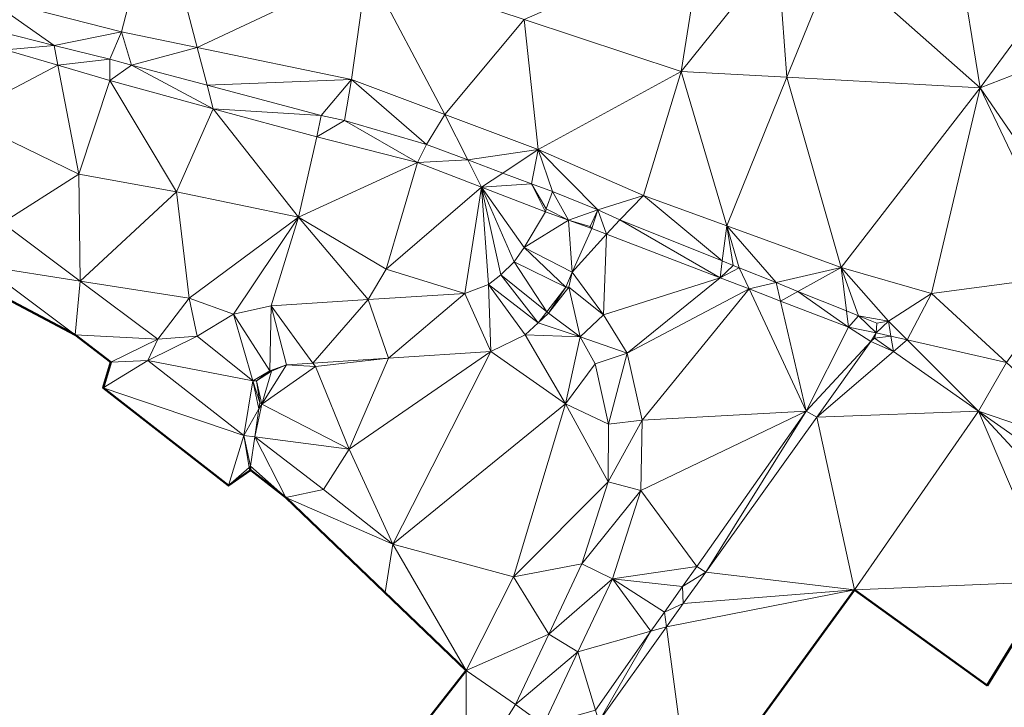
# Model space of a CAD drawing. Header units: metres. Extents: x 3490451 to 6981510, y 5754235 to 11509207.
# Tile 17 of 77: x 3490545 to 3490566, y 5754443 to 5754457. Entities that reach past the tile are written whole.
import ezdxf

# ---------------------------------------------------------------- set-up
doc = ezdxf.new("R2010")
doc.units = ezdxf.units.M
doc.layers.add('Kartierung-05$0$$VERB', color=7, linetype='Continuous', lineweight=18, true_color=0x82563a)

msp = doc.modelspace()

# ---------------------------------------------------------------- linework, layer by layer
at = {"layer": 'Kartierung-05$0$$VERB', "color": 1, "lineweight": 50, "ltscale": 0.02}
for points in [[(3490526.658, 5754438.963), (3490530.577, 5754443.968), (3490533.901, 5754447.08), (3490537.439, 5754444.201), (3490538.191, 5754445.468), (3490538.03, 5754445.667), (3490537.972, 5754446.015), (3490539.028, 5754447.401), (3490539.87, 5754448.471), (3490540.723, 5754449.639), (3490541.613, 5754450.724), (3490542.494, 5754451.735), (3490543.276, 5754452.039), (3490545.979, 5754450.61), (3490546.745, 5754450.021), (3490546.583, 5754449.466), (3490549.294, 5754447.356), (3490549.748, 5754447.67), (3490549.784, 5754447.677), (3490550.531, 5754447.1), (3490554.428, 5754443.361), (3490551.892, 5754440.126)], [(3490559.297, 5754440.26), (3490562.82, 5754445.099), (3490565.685, 5754443.036), (3490567.071, 5754445.282), (3490567.373, 5754445.061), (3490567.827, 5754441.282)]]:
    msp.add_lwpolyline(points, dxfattribs=at)
at = {"layer": 'Kartierung-05$0$$VERB'}
for points in [[(3490544.032, 5754457.916, 168.632), (3490546.981, 5754457.158, 168.422), (3490547.749, 5754460.123, 168.361)], [(3490548.615, 5754456.819, 168.308), (3490546.981, 5754457.158, 168.422), (3490547.749, 5754460.123, 168.361)], [(3490548.615, 5754456.819, 168.308), (3490547.749, 5754460.123, 168.361), (3490552.284, 5754458.548, 168.056)], [(3490565.532, 5754455.947, 167.206), (3490567.974, 5754459.271, 166.939), (3490565.081, 5754458.749, 167.194)], [(3490565.532, 5754455.947, 167.206), (3490569.328, 5754457.415, 166.882), (3490567.974, 5754459.271, 166.939)], [(3490555.678, 5754457.425, 167.843), (3490559.071, 5754456.303, 167.63), (3490559.52, 5754459.107, 167.67)], [(3490561.152, 5754458.892, 167.534), (3490559.071, 5754456.303, 167.63), (3490559.52, 5754459.107, 167.67)], [(3490561.152, 5754458.892, 167.534), (3490561.358, 5754456.177, 167.48), (3490559.071, 5754456.303, 167.63)], [(3490561.152, 5754458.892, 167.534), (3490561.358, 5754456.177, 167.48), (3490562.393, 5754458.728, 167.43)], [(3490561.358, 5754456.177, 167.48), (3490565.532, 5754455.947, 167.206), (3490562.393, 5754458.728, 167.43)], [(3490565.532, 5754455.947, 167.206), (3490565.081, 5754458.749, 167.194), (3490562.393, 5754458.728, 167.43)], [(3490548.615, 5754456.819, 168.308), (3490551.947, 5754456.127, 168.076), (3490552.284, 5754458.548, 168.056)], [(3490553.965, 5754455.372, 167.955), (3490551.947, 5754456.127, 168.076), (3490552.284, 5754458.548, 168.056)], [(3490553.965, 5754455.372, 167.955), (3490555.678, 5754457.425, 167.843), (3490552.284, 5754458.548, 168.056)], [(3490545.526, 5754456.863, 168.58), (3490544.032, 5754457.916, 168.632), (3490546.981, 5754457.158, 168.422)], [(3490545.526, 5754456.863, 168.58), (3490544.327, 5754457.163, 168.661), (3490544.032, 5754457.916, 168.632)], [(3490553.965, 5754455.372, 167.955), (3490555.678, 5754457.425, 167.843), (3490555.984, 5754454.618, 167.834)], [(3490555.678, 5754457.425, 167.843), (3490555.984, 5754454.618, 167.834), (3490559.071, 5754456.303, 167.63)], [(3490565.532, 5754455.947, 167.206), (3490569.328, 5754457.415, 166.882), (3490568.094, 5754452.222, 167.02)], [(3490545.526, 5754456.863, 168.58), (3490544.327, 5754457.163, 168.661), (3490544.473, 5754456.769, 168.884)], [(3490545.526, 5754456.863, 168.58), (3490546.981, 5754457.158, 168.422), (3490546.725, 5754456.564, 168.499)], [(3490546.981, 5754457.158, 168.422), (3490546.725, 5754456.564, 168.499), (3490547.198, 5754456.437, 168.449)], [(3490548.615, 5754456.819, 168.308), (3490546.981, 5754457.158, 168.422), (3490547.198, 5754456.437, 168.449)], [(3490545.6, 5754456.436, 168.842), (3490544.473, 5754456.769, 168.884), (3490543.496, 5754455.326, 169)], [(3490545.6, 5754456.436, 168.842), (3490545.526, 5754456.863, 168.58), (3490544.473, 5754456.769, 168.884)], [(3490545.6, 5754456.436, 168.842), (3490545.526, 5754456.863, 168.58), (3490546.725, 5754456.564, 168.499)], [(3490548.829, 5754456.005, 168.342), (3490548.615, 5754456.819, 168.308), (3490547.198, 5754456.437, 168.449)], [(3490548.829, 5754456.005, 168.342), (3490548.615, 5754456.819, 168.308), (3490551.947, 5754456.127, 168.076)], [(3490545.6, 5754456.436, 168.842), (3490546.727, 5754456.104, 168.8), (3490546.725, 5754456.564, 168.499)], [(3490546.727, 5754456.104, 168.8), (3490546.725, 5754456.564, 168.499), (3490547.198, 5754456.437, 168.449)], [(3490545.6, 5754456.436, 168.842), (3490543.496, 5754455.326, 169), (3490546.059, 5754454.084, 168.871)], [(3490545.6, 5754456.436, 168.842), (3490546.059, 5754454.084, 168.871), (3490546.727, 5754456.104, 168.8)], [(3490548.962, 5754455.495, 168.593), (3490546.727, 5754456.104, 168.8), (3490547.198, 5754456.437, 168.449)], [(3490548.829, 5754456.005, 168.342), (3490548.962, 5754455.495, 168.593), (3490547.198, 5754456.437, 168.449)], [(3490555.984, 5754454.618, 167.834), (3490558.259, 5754453.622, 167.729), (3490559.071, 5754456.303, 167.63)], [(3490560.057, 5754452.967, 167.598), (3490558.259, 5754453.622, 167.729), (3490559.071, 5754456.303, 167.63)], [(3490561.358, 5754456.177, 167.48), (3490560.057, 5754452.967, 167.598), (3490559.071, 5754456.303, 167.63)], [(3490548.166, 5754453.701, 168.698), (3490546.059, 5754454.084, 168.871), (3490546.727, 5754456.104, 168.8)], [(3490548.962, 5754455.495, 168.593), (3490548.166, 5754453.701, 168.698), (3490546.727, 5754456.104, 168.8)], [(3490548.829, 5754456.005, 168.342), (3490551.947, 5754456.127, 168.076), (3490551.294, 5754455.352, 168.181)], [(3490551.947, 5754456.127, 168.076), (3490551.294, 5754455.352, 168.181), (3490551.797, 5754455.239, 168.159)], [(3490553.573, 5754454.724, 168.024), (3490551.947, 5754456.127, 168.076), (3490551.797, 5754455.239, 168.159)], [(3490553.965, 5754455.372, 167.955), (3490553.573, 5754454.724, 168.024), (3490551.947, 5754456.127, 168.076)], [(3490561.358, 5754456.177, 167.48), (3490560.057, 5754452.967, 167.598), (3490562.528, 5754452.066, 167.417)], [(3490561.358, 5754456.177, 167.48), (3490562.528, 5754452.066, 167.417), (3490565.532, 5754455.947, 167.206)], [(3490548.829, 5754456.005, 168.342), (3490548.962, 5754455.495, 168.593), (3490551.294, 5754455.352, 168.181)], [(3490562.528, 5754452.066, 167.417), (3490565.532, 5754455.947, 167.206), (3490564.48, 5754451.504, 167.268)], [(3490565.532, 5754455.947, 167.206), (3490567.465, 5754451.904, 167.094), (3490564.48, 5754451.504, 167.268)], [(3490565.532, 5754455.947, 167.206), (3490568.094, 5754452.222, 167.02), (3490567.465, 5754451.904, 167.094)], [(3490548.962, 5754455.495, 168.593), (3490548.166, 5754453.701, 168.698), (3490550.804, 5754453.154, 168.471)], [(3490548.962, 5754455.495, 168.593), (3490550.804, 5754453.154, 168.471), (3490551.198, 5754454.886, 168.385)], [(3490548.962, 5754455.495, 168.593), (3490551.198, 5754454.886, 168.385), (3490551.294, 5754455.352, 168.181)], [(3490544.406, 5754453.028, 169.104), (3490543.496, 5754455.326, 169), (3490546.059, 5754454.084, 168.871)], [(3490551.198, 5754454.886, 168.385), (3490551.294, 5754455.352, 168.181), (3490551.797, 5754455.239, 168.159)], [(3490553.377, 5754454.335, 168.274), (3490551.198, 5754454.886, 168.385), (3490551.797, 5754455.239, 168.159)], [(3490553.573, 5754454.724, 168.024), (3490553.377, 5754454.335, 168.274), (3490551.797, 5754455.239, 168.159)], [(3490554.461, 5754454.392, 167.987), (3490553.965, 5754455.372, 167.955), (3490553.573, 5754454.724, 168.024)], [(3490554.461, 5754454.392, 167.987), (3490553.965, 5754455.372, 167.955), (3490555.984, 5754454.618, 167.834)], [(3490553.377, 5754454.335, 168.274), (3490550.804, 5754453.154, 168.471), (3490551.198, 5754454.886, 168.385)], [(3490554.461, 5754454.392, 167.987), (3490553.573, 5754454.724, 168.024), (3490553.377, 5754454.335, 168.274)], [(3490554.461, 5754454.392, 167.987), (3490555.22, 5754454.108, 167.955), (3490555.984, 5754454.618, 167.834)], [(3490555.22, 5754454.108, 167.955), (3490555.984, 5754454.618, 167.834), (3490555.838, 5754453.877, 167.929)], [(3490555.984, 5754454.618, 167.834), (3490555.838, 5754453.877, 167.929), (3490556.294, 5754453.71, 167.905)], [(3490555.984, 5754454.618, 167.834), (3490558.259, 5754453.622, 167.729), (3490557.269, 5754453.314, 167.853)], [(3490555.984, 5754454.618, 167.834), (3490556.294, 5754453.71, 167.905), (3490557.269, 5754453.314, 167.853)], [(3490552.699, 5754452.029, 168.454), (3490553.377, 5754454.335, 168.274), (3490550.804, 5754453.154, 168.471)], [(3490554.76, 5754453.801, 168.129), (3490552.699, 5754452.029, 168.454), (3490553.377, 5754454.335, 168.274)], [(3490554.461, 5754454.392, 167.987), (3490554.76, 5754453.801, 168.129), (3490553.377, 5754454.335, 168.274)], [(3490554.461, 5754454.392, 167.987), (3490555.22, 5754454.108, 167.955), (3490554.76, 5754453.801, 168.129)], [(3490555.22, 5754454.108, 167.955), (3490554.76, 5754453.801, 168.129), (3490555.838, 5754453.877, 167.929)], [(3490546.084, 5754451.772, 169.056), (3490544.406, 5754453.028, 169.104), (3490546.059, 5754454.084, 168.871)], [(3490546.084, 5754451.772, 169.056), (3490548.166, 5754453.701, 168.698), (3490546.059, 5754454.084, 168.871)], [(3490546.084, 5754451.772, 169.056), (3490548.443, 5754451.402, 168.995), (3490548.166, 5754453.701, 168.698)], [(3490548.443, 5754451.402, 168.995), (3490548.166, 5754453.701, 168.698), (3490550.804, 5754453.154, 168.471)], [(3490554.76, 5754453.801, 168.129), (3490554.397, 5754451.507, 168.301), (3490552.699, 5754452.029, 168.454)], [(3490554.76, 5754453.801, 168.129), (3490554.397, 5754451.507, 168.301), (3490554.908, 5754451.701, 168.261)], [(3490554.76, 5754453.801, 168.129), (3490556.142, 5754453.267, 167.984), (3490555.838, 5754453.877, 167.929)], [(3490554.76, 5754453.801, 168.129), (3490555.682, 5754452.495, 167.982), (3490555.463, 5754452.189, 168.119)], [(3490554.76, 5754453.801, 168.129), (3490555.178, 5754451.905, 168.132), (3490554.908, 5754451.701, 168.261)], [(3490554.76, 5754453.801, 168.129), (3490555.463, 5754452.189, 168.119), (3490555.178, 5754451.905, 168.132)], [(3490554.76, 5754453.801, 168.129), (3490556.142, 5754453.267, 167.984), (3490555.682, 5754452.495, 167.982)], [(3490556.156, 5754453.334, 167.984), (3490556.142, 5754453.267, 167.984), (3490555.838, 5754453.877, 167.929)], [(3490556.156, 5754453.334, 167.984), (3490555.838, 5754453.877, 167.929), (3490556.294, 5754453.71, 167.905)], [(3490556.641, 5754453.087, 167.967), (3490556.156, 5754453.334, 167.984), (3490556.294, 5754453.71, 167.905)], [(3490556.641, 5754453.087, 167.967), (3490556.294, 5754453.71, 167.905), (3490557.269, 5754453.314, 167.853)], [(3490558.259, 5754453.622, 167.729), (3490557.269, 5754453.314, 167.853), (3490557.746, 5754453.098, 167.808)], [(3490559.961, 5754452.207, 167.643), (3490558.259, 5754453.622, 167.729), (3490557.746, 5754453.098, 167.808)], [(3490559.961, 5754452.207, 167.643), (3490560.057, 5754452.967, 167.598), (3490558.259, 5754453.622, 167.729)], [(3490556.641, 5754453.087, 167.967), (3490556.142, 5754453.267, 167.984), (3490555.682, 5754452.495, 167.982)], [(3490556.641, 5754453.087, 167.967), (3490556.156, 5754453.334, 167.984), (3490556.142, 5754453.267, 167.984)], [(3490556.641, 5754453.087, 167.967), (3490557.104, 5754452.95, 167.95), (3490557.269, 5754453.314, 167.853)], [(3490557.104, 5754452.95, 167.95), (3490557.141, 5754452.906, 167.95), (3490557.269, 5754453.314, 167.853)], [(3490557.46, 5754452.784, 167.946), (3490557.141, 5754452.906, 167.95), (3490557.269, 5754453.314, 167.853)], [(3490557.46, 5754452.784, 167.946), (3490557.269, 5754453.314, 167.853), (3490557.746, 5754453.098, 167.808)], [(3490548.443, 5754451.402, 168.995), (3490549.402, 5754451.056, 168.84), (3490550.804, 5754453.154, 168.471)], [(3490550.216, 5754451.239, 168.609), (3490549.402, 5754451.056, 168.84), (3490550.804, 5754453.154, 168.471)], [(3490552.306, 5754451.373, 168.455), (3490550.216, 5754451.239, 168.609), (3490550.804, 5754453.154, 168.471)], [(3490552.306, 5754451.373, 168.455), (3490552.699, 5754452.029, 168.454), (3490550.804, 5754453.154, 168.471)], [(3490556.641, 5754453.087, 167.967), (3490556.717, 5754451.968, 167.97), (3490555.682, 5754452.495, 167.982)], [(3490556.641, 5754453.087, 167.967), (3490557.104, 5754452.95, 167.95), (3490557.141, 5754452.906, 167.95)], [(3490556.641, 5754453.087, 167.967), (3490556.717, 5754451.968, 167.97), (3490557.141, 5754452.906, 167.95)], [(3490557.46, 5754452.784, 167.946), (3490559.915, 5754451.842, 167.917), (3490557.746, 5754453.098, 167.808)], [(3490559.961, 5754452.207, 167.643), (3490559.915, 5754451.842, 167.917), (3490557.746, 5754453.098, 167.808)], [(3490546.084, 5754451.772, 169.056), (3490544.406, 5754453.028, 169.104), (3490543.984, 5754452.101, 169.078)], [(3490557.46, 5754452.784, 167.946), (3490556.717, 5754451.968, 167.97), (3490557.141, 5754452.906, 167.95)], [(3490560.196, 5754452.113, 167.625), (3490559.961, 5754452.207, 167.643), (3490560.057, 5754452.967, 167.598)], [(3490561.126, 5754451.739, 167.556), (3490560.057, 5754452.967, 167.598), (3490560.324, 5754452.061, 167.615)], [(3490561.126, 5754451.739, 167.556), (3490560.057, 5754452.967, 167.598), (3490562.528, 5754452.066, 167.417)], [(3490560.196, 5754452.113, 167.625), (3490560.057, 5754452.967, 167.598), (3490560.324, 5754452.061, 167.615)], [(3490557.46, 5754452.784, 167.946), (3490557.394, 5754451.045, 168.054), (3490556.717, 5754451.968, 167.97)], [(3490557.46, 5754452.784, 167.946), (3490559.915, 5754451.842, 167.917), (3490557.394, 5754451.045, 168.054)], [(3490556.579, 5754451.645, 168.083), (3490555.682, 5754452.495, 167.982), (3490555.463, 5754452.189, 168.119)], [(3490556.579, 5754451.645, 168.083), (3490556.717, 5754451.968, 167.97), (3490555.682, 5754452.495, 167.982)], [(3490560.196, 5754452.113, 167.625), (3490559.961, 5754452.207, 167.643), (3490559.915, 5754451.842, 167.917)], [(3490545.979, 5754450.61, 169.047), (3490543.984, 5754452.101, 169.078), (3490543.276, 5754452.039, 169.085)], [(3490546.084, 5754451.772, 169.056), (3490545.979, 5754450.61, 169.047), (3490543.984, 5754452.101, 169.078)], [(3490552.306, 5754451.373, 168.455), (3490554.397, 5754451.507, 168.301), (3490552.699, 5754452.029, 168.454)], [(3490556.167, 5754451.11, 168.018), (3490555.463, 5754452.189, 168.119), (3490555.178, 5754451.905, 168.132)], [(3490556.167, 5754451.11, 168.018), (3490556.579, 5754451.645, 168.083), (3490555.463, 5754452.189, 168.119)], [(3490560.196, 5754452.113, 167.625), (3490559.915, 5754451.842, 167.917), (3490560.324, 5754452.061, 167.615)], [(3490560.539, 5754451.602, 167.91), (3490559.915, 5754451.842, 167.917), (3490560.324, 5754452.061, 167.615)], [(3490561.126, 5754451.739, 167.556), (3490560.539, 5754451.602, 167.91), (3490560.324, 5754452.061, 167.615)], [(3490561.597, 5754451.55, 167.52), (3490561.126, 5754451.739, 167.556), (3490562.528, 5754452.066, 167.417)], [(3490561.597, 5754451.55, 167.52), (3490562.645, 5754451.128, 167.442), (3490562.528, 5754452.066, 167.417)], [(3490562.528, 5754452.066, 167.417), (3490563.553, 5754450.906, 167.383), (3490562.902, 5754451.025, 167.423)], [(3490562.528, 5754452.066, 167.417), (3490564.48, 5754451.504, 167.268), (3490563.553, 5754450.906, 167.383)], [(3490562.645, 5754451.128, 167.442), (3490562.528, 5754452.066, 167.417), (3490562.902, 5754451.025, 167.423)], [(3490546.084, 5754451.772, 169.056), (3490545.979, 5754450.61, 169.047), (3490547.762, 5754450.517, 169.008)], [(3490546.084, 5754451.772, 169.056), (3490548.443, 5754451.402, 168.995), (3490547.762, 5754450.517, 169.008)], [(3490555.983, 5754450.871, 168.097), (3490555.178, 5754451.905, 168.132), (3490554.908, 5754451.701, 168.261)], [(3490556.167, 5754451.11, 168.018), (3490555.983, 5754450.871, 168.097), (3490555.178, 5754451.905, 168.132)], [(3490556.648, 5754451.642, 168.001), (3490556.579, 5754451.645, 168.083), (3490556.717, 5754451.968, 167.97)], [(3490557.394, 5754451.045, 168.054), (3490556.648, 5754451.642, 168.001), (3490556.717, 5754451.968, 167.97)], [(3490559.915, 5754451.842, 167.917), (3490557.903, 5754450.215, 168.12), (3490557.394, 5754451.045, 168.054)], [(3490560.539, 5754451.602, 167.91), (3490559.915, 5754451.842, 167.917), (3490557.903, 5754450.215, 168.12)], [(3490566.104, 5754450.011, 167.353), (3490567.465, 5754451.904, 167.094), (3490564.48, 5754451.504, 167.268)], [(3490554.962, 5754450.255, 168.281), (3490554.397, 5754451.507, 168.301), (3490554.908, 5754451.701, 168.261)], [(3490555.701, 5754450.613, 168.23), (3490555.983, 5754450.871, 168.097), (3490554.908, 5754451.701, 168.261)], [(3490554.962, 5754450.255, 168.281), (3490555.701, 5754450.613, 168.23), (3490554.908, 5754451.701, 168.261)], [(3490556.167, 5754451.11, 168.018), (3490556.208, 5754451.078, 168.018), (3490556.579, 5754451.645, 168.083)], [(3490556.208, 5754451.078, 168.018), (3490556.648, 5754451.642, 168.001), (3490556.579, 5754451.645, 168.083)], [(3490556.887, 5754450.571, 168.063), (3490556.208, 5754451.078, 168.018), (3490556.648, 5754451.642, 168.001)], [(3490557.394, 5754451.045, 168.054), (3490556.887, 5754450.571, 168.063), (3490556.648, 5754451.642, 168.001)], [(3490560.539, 5754451.602, 167.91), (3490558.23, 5754448.768, 168.19), (3490557.903, 5754450.215, 168.12)], [(3490560.539, 5754451.602, 167.91), (3490558.23, 5754448.768, 168.19), (3490561.777, 5754448.961, 167.965)], [(3490561.22, 5754451.341, 167.902), (3490561.126, 5754451.739, 167.556), (3490560.539, 5754451.602, 167.91)], [(3490561.22, 5754451.341, 167.902), (3490560.539, 5754451.602, 167.91), (3490561.777, 5754448.961, 167.965)], [(3490561.597, 5754451.55, 167.52), (3490561.22, 5754451.341, 167.902), (3490561.126, 5754451.739, 167.556)], [(3490548.443, 5754451.402, 168.995), (3490548.616, 5754450.581, 168.968), (3490547.762, 5754450.517, 169.008)], [(3490548.443, 5754451.402, 168.995), (3490549.402, 5754451.056, 168.84), (3490548.616, 5754450.581, 168.968)], [(3490551.114, 5754450.001, 168.564), (3490552.306, 5754451.373, 168.455), (3490550.216, 5754451.239, 168.609)], [(3490551.114, 5754450.001, 168.564), (3490552.306, 5754451.373, 168.455), (3490552.751, 5754450.109, 168.444)], [(3490552.306, 5754451.373, 168.455), (3490552.751, 5754450.109, 168.444), (3490554.397, 5754451.507, 168.301)], [(3490552.751, 5754450.109, 168.444), (3490554.962, 5754450.255, 168.281), (3490554.397, 5754451.507, 168.301)], [(3490561.597, 5754451.55, 167.52), (3490561.22, 5754451.341, 167.902), (3490562.689, 5754450.777, 167.885)], [(3490561.22, 5754451.341, 167.902), (3490562.689, 5754450.777, 167.885), (3490561.777, 5754448.961, 167.965)], [(3490561.597, 5754451.55, 167.52), (3490562.645, 5754451.128, 167.442), (3490562.689, 5754450.777, 167.885)], [(3490563.955, 5754450.504, 167.449), (3490564.48, 5754451.504, 167.268), (3490563.553, 5754450.906, 167.383)], [(3490563.955, 5754450.504, 167.449), (3490566.104, 5754450.011, 167.353), (3490564.48, 5754451.504, 167.268)], [(3490550.181, 5754449.834, 168.857), (3490550.216, 5754451.239, 168.609), (3490549.402, 5754451.056, 168.84)], [(3490550.181, 5754449.834, 168.857), (3490550.541, 5754449.963, 168.606), (3490550.216, 5754451.239, 168.609)], [(3490551.114, 5754450.001, 168.564), (3490550.541, 5754449.963, 168.606), (3490550.216, 5754451.239, 168.609)], [(3490562.645, 5754451.128, 167.442), (3490562.689, 5754450.777, 167.885), (3490562.902, 5754451.025, 167.423)], [(3490549.819, 5754449.619, 168.976), (3490549.402, 5754451.056, 168.84), (3490548.616, 5754450.581, 168.968)], [(3490549.819, 5754449.619, 168.976), (3490550.181, 5754449.834, 168.857), (3490549.402, 5754451.056, 168.84)], [(3490556.167, 5754451.11, 168.018), (3490556.208, 5754451.078, 168.018), (3490555.983, 5754450.871, 168.097)], [(3490556.887, 5754450.571, 168.063), (3490556.208, 5754451.078, 168.018), (3490555.983, 5754450.871, 168.097)], [(3490557.903, 5754450.215, 168.12), (3490557.394, 5754451.045, 168.054), (3490556.887, 5754450.571, 168.063)], [(3490562.689, 5754450.777, 167.885), (3490562.902, 5754451.025, 167.423), (3490563.29, 5754450.657, 167.479)], [(3490562.902, 5754451.025, 167.423), (3490563.304, 5754450.866, 167.412), (3490563.29, 5754450.657, 167.479)], [(3490563.553, 5754450.906, 167.383), (3490562.902, 5754451.025, 167.423), (3490563.304, 5754450.866, 167.412)], [(3490556.887, 5754450.571, 168.063), (3490555.701, 5754450.613, 168.23), (3490555.983, 5754450.871, 168.097)], [(3490562.689, 5754450.777, 167.885), (3490561.777, 5754448.961, 167.965), (3490563.169, 5754450.467, 167.492)], [(3490562.689, 5754450.777, 167.885), (3490563.169, 5754450.467, 167.492), (3490563.29, 5754450.657, 167.479)], [(3490563.553, 5754450.906, 167.383), (3490563.304, 5754450.866, 167.412), (3490563.29, 5754450.657, 167.479)], [(3490563.605, 5754450.585, 167.465), (3490563.553, 5754450.906, 167.383), (3490563.29, 5754450.657, 167.479)], [(3490563.605, 5754450.585, 167.465), (3490563.955, 5754450.504, 167.449), (3490563.553, 5754450.906, 167.383)], [(3490546.745, 5754450.021, 169.027), (3490545.979, 5754450.61, 169.047), (3490547.762, 5754450.517, 169.008)], [(3490547.55, 5754450.054, 169.019), (3490546.745, 5754450.021, 169.027), (3490547.762, 5754450.517, 169.008)], [(3490547.55, 5754450.054, 169.019), (3490549.819, 5754449.619, 168.976), (3490548.616, 5754450.581, 168.968)], [(3490547.55, 5754450.054, 169.019), (3490548.616, 5754450.581, 168.968), (3490547.762, 5754450.517, 169.008)], [(3490556.574, 5754449.121, 168.263), (3490554.962, 5754450.255, 168.281), (3490555.701, 5754450.613, 168.23)], [(3490556.574, 5754449.121, 168.263), (3490556.887, 5754450.571, 168.063), (3490555.701, 5754450.613, 168.23)], [(3490556.574, 5754449.121, 168.263), (3490557.211, 5754449.983, 168.105), (3490556.887, 5754450.571, 168.063)], [(3490557.211, 5754449.983, 168.105), (3490557.903, 5754450.215, 168.12), (3490556.887, 5754450.571, 168.063)], [(3490563.169, 5754450.467, 167.492), (3490563.29, 5754450.657, 167.479), (3490563.249, 5754450.537, 167.484)], [(3490563.658, 5754450.25, 167.476), (3490563.169, 5754450.467, 167.492), (3490563.249, 5754450.537, 167.484)], [(3490563.605, 5754450.585, 167.465), (3490563.29, 5754450.657, 167.479), (3490563.249, 5754450.537, 167.484)], [(3490563.605, 5754450.585, 167.465), (3490563.658, 5754450.25, 167.476), (3490563.249, 5754450.537, 167.484)], [(3490563.605, 5754450.585, 167.465), (3490563.658, 5754450.25, 167.476), (3490563.955, 5754450.504, 167.449)], [(3490563.658, 5754450.25, 167.476), (3490563.955, 5754450.504, 167.449), (3490565.499, 5754448.962, 167.44)], [(3490563.955, 5754450.504, 167.449), (3490565.499, 5754448.962, 167.44), (3490566.104, 5754450.011, 167.353)], [(3490561.777, 5754448.961, 167.965), (3490563.169, 5754450.467, 167.492), (3490562.003, 5754448.833, 167.545)], [(3490563.658, 5754450.25, 167.476), (3490563.169, 5754450.467, 167.492), (3490562.003, 5754448.833, 167.545)], [(3490551.114, 5754450.001, 168.564), (3490552.751, 5754450.109, 168.444), (3490551.168, 5754449.926, 168.555)], [(3490552.751, 5754450.109, 168.444), (3490551.168, 5754449.926, 168.555), (3490551.897, 5754448.139, 168.707)], [(3490551.897, 5754448.139, 168.707), (3490552.841, 5754446.087, 168.658), (3490554.962, 5754450.255, 168.281)], [(3490552.751, 5754450.109, 168.444), (3490551.897, 5754448.139, 168.707), (3490554.962, 5754450.255, 168.281)], [(3490556.574, 5754449.121, 168.263), (3490552.841, 5754446.087, 168.658), (3490554.962, 5754450.255, 168.281)], [(3490557.506, 5754448.68, 168.174), (3490557.211, 5754449.983, 168.105), (3490557.903, 5754450.215, 168.12)], [(3490558.23, 5754448.768, 168.19), (3490557.506, 5754448.68, 168.174), (3490557.903, 5754450.215, 168.12)], [(3490563.658, 5754450.25, 167.476), (3490565.499, 5754448.962, 167.44), (3490562.003, 5754448.833, 167.545)], [(3490547.55, 5754450.054, 169.019), (3490546.583, 5754449.466, 169.035), (3490546.745, 5754450.021, 169.027)], [(3490549.621, 5754448.434, 169.006), (3490547.55, 5754450.054, 169.019), (3490546.583, 5754449.466, 169.035)], [(3490547.55, 5754450.054, 169.019), (3490546.583, 5754449.466, 169.035), (3490546.583, 5754449.466, 169.035)], [(3490549.621, 5754448.434, 169.006), (3490547.55, 5754450.054, 169.019), (3490549.819, 5754449.619, 168.976)], [(3490551.168, 5754449.926, 168.555), (3490550.008, 5754449.117, 168.695), (3490550.541, 5754449.963, 168.606)], [(3490550.218, 5754449.829, 168.671), (3490550.008, 5754449.117, 168.695), (3490550.541, 5754449.963, 168.606)], [(3490551.168, 5754449.926, 168.555), (3490551.897, 5754448.139, 168.707), (3490550.008, 5754449.117, 168.695)], [(3490550.218, 5754449.829, 168.671), (3490550.181, 5754449.834, 168.857), (3490550.541, 5754449.963, 168.606)], [(3490551.114, 5754450.001, 168.564), (3490551.168, 5754449.926, 168.555), (3490550.541, 5754449.963, 168.606)], [(3490556.574, 5754449.121, 168.263), (3490557.506, 5754448.68, 168.174), (3490557.211, 5754449.983, 168.105)], [(3490565.499, 5754448.962, 167.44), (3490566.104, 5754450.011, 167.353), (3490568.243, 5754448.026, 167.356)], [(3490549.896, 5754449.621, 168.719), (3490549.819, 5754449.619, 168.976), (3490550.181, 5754449.834, 168.857)], [(3490550.218, 5754449.829, 168.671), (3490549.896, 5754449.621, 168.719), (3490550.181, 5754449.834, 168.857)], [(3490550.218, 5754449.829, 168.671), (3490549.896, 5754449.621, 168.719), (3490550.008, 5754449.117, 168.695)], [(3490546.583, 5754449.466, 169.035), (3490546.583, 5754449.466, 169.035), (3490548.938, 5754447.633, 169.045)], [(3490549.294, 5754447.356, 169.047), (3490549.621, 5754448.434, 169.006), (3490546.583, 5754449.466, 169.035)], [(3490549.947, 5754449.01, 168.979), (3490549.621, 5754448.434, 169.006), (3490549.819, 5754449.619, 168.976)], [(3490549.896, 5754449.621, 168.719), (3490549.968, 5754449.15, 168.974), (3490549.819, 5754449.619, 168.976)], [(3490549.947, 5754449.01, 168.979), (3490549.968, 5754449.15, 168.974), (3490549.819, 5754449.619, 168.976)], [(3490549.896, 5754449.621, 168.719), (3490550.008, 5754449.117, 168.695), (3490549.968, 5754449.15, 168.974)], [(3490549.947, 5754449.01, 168.979), (3490549.858, 5754448.41, 169.002), (3490549.621, 5754448.434, 169.006)], [(3490549.947, 5754449.01, 168.979), (3490549.858, 5754448.41, 169.002), (3490550.008, 5754449.117, 168.695)], [(3490549.858, 5754448.41, 169.002), (3490551.897, 5754448.139, 168.707), (3490550.008, 5754449.117, 168.695)], [(3490549.947, 5754449.01, 168.979), (3490550.008, 5754449.117, 168.695), (3490549.968, 5754449.15, 168.974)], [(3490556.574, 5754449.121, 168.263), (3490555.45, 5754445.386, 168.653), (3490552.841, 5754446.087, 168.658)], [(3490556.574, 5754449.121, 168.263), (3490555.45, 5754445.386, 168.653), (3490557.492, 5754447.438, 168.244)], [(3490556.574, 5754449.121, 168.263), (3490557.492, 5754447.438, 168.244), (3490557.506, 5754448.68, 168.174)], [(3490559.41, 5754445.609, 168.217), (3490558.199, 5754447.249, 168.238), (3490561.777, 5754448.961, 167.965)], [(3490558.199, 5754447.249, 168.238), (3490558.23, 5754448.768, 168.19), (3490561.777, 5754448.961, 167.965)], [(3490559.41, 5754445.609, 168.217), (3490559.604, 5754445.486, 167.617), (3490561.777, 5754448.961, 167.965)], [(3490559.604, 5754445.486, 167.617), (3490561.777, 5754448.961, 167.965), (3490562.003, 5754448.833, 167.545)], [(3490559.604, 5754445.486, 167.617), (3490562.82, 5754445.099, 167.669), (3490562.003, 5754448.833, 167.545)], [(3490565.499, 5754448.962, 167.44), (3490562.82, 5754445.099, 167.669), (3490562.003, 5754448.833, 167.545)], [(3490565.499, 5754448.962, 167.44), (3490562.82, 5754445.099, 167.669), (3490567.071, 5754445.282, 167.501)], [(3490565.499, 5754448.962, 167.44), (3490567.071, 5754445.282, 167.501), (3490567.495, 5754446.812, 167.457)], [(3490565.499, 5754448.962, 167.44), (3490567.748, 5754447.387, 167.397), (3490567.495, 5754446.812, 167.457)], [(3490565.499, 5754448.962, 167.44), (3490568.243, 5754448.026, 167.356), (3490567.748, 5754447.387, 167.397)], [(3490557.492, 5754447.438, 168.244), (3490558.23, 5754448.768, 168.19), (3490557.506, 5754448.68, 168.174)], [(3490557.492, 5754447.438, 168.244), (3490558.199, 5754447.249, 168.238), (3490558.23, 5754448.768, 168.19)], [(3490549.735, 5754447.748, 169.028), (3490549.294, 5754447.356, 169.047), (3490549.621, 5754448.434, 169.006)], [(3490549.735, 5754447.748, 169.028), (3490549.763, 5754447.773, 169.027), (3490549.621, 5754448.434, 169.006)], [(3490549.763, 5754447.773, 169.027), (3490549.858, 5754448.41, 169.002), (3490549.621, 5754448.434, 169.006)], [(3490549.763, 5754447.773, 169.027), (3490549.858, 5754448.41, 169.002), (3490550.531, 5754447.1, 168.722)], [(3490549.858, 5754448.41, 169.002), (3490551.897, 5754448.139, 168.707), (3490551.345, 5754447.269, 168.747)], [(3490549.858, 5754448.41, 169.002), (3490551.345, 5754447.269, 168.747), (3490550.531, 5754447.1, 168.722)], [(3490551.897, 5754448.139, 168.707), (3490551.345, 5754447.269, 168.747), (3490552.841, 5754446.087, 168.658)], [(3490549.735, 5754447.748, 169.028), (3490549.294, 5754447.356, 169.047), (3490549.748, 5754447.67, 169.031)], [(3490549.755, 5754447.719, 169.029), (3490549.735, 5754447.748, 169.028), (3490549.763, 5754447.773, 169.027)], [(3490549.755, 5754447.719, 169.029), (3490549.735, 5754447.748, 169.028), (3490549.748, 5754447.67, 169.031)], [(3490549.755, 5754447.719, 169.029), (3490549.763, 5754447.773, 169.027), (3490549.784, 5754447.677, 168.733)], [(3490549.763, 5754447.773, 169.027), (3490550.531, 5754447.1, 168.722), (3490549.784, 5754447.677, 168.733)], [(3490549.755, 5754447.719, 169.029), (3490549.784, 5754447.677, 168.733), (3490549.748, 5754447.67, 169.031)], [(3490555.45, 5754445.386, 168.653), (3490556.927, 5754445.667, 168.351), (3490557.492, 5754447.438, 168.244)], [(3490556.927, 5754445.667, 168.351), (3490557.492, 5754447.438, 168.244), (3490558.199, 5754447.249, 168.238)], [(3490551.345, 5754447.269, 168.747), (3490552.841, 5754446.087, 168.658), (3490550.531, 5754447.1, 168.722)], [(3490552.841, 5754446.087, 168.658), (3490550.531, 5754447.1, 168.722), (3490552.675, 5754445.043, 168.656)], [(3490557.586, 5754445.343, 168.346), (3490556.927, 5754445.667, 168.351), (3490558.199, 5754447.249, 168.238)], [(3490559.41, 5754445.609, 168.217), (3490557.586, 5754445.343, 168.346), (3490558.199, 5754447.249, 168.238)], [(3490554.428, 5754443.361, 168.548), (3490552.675, 5754445.043, 168.656), (3490552.841, 5754446.087, 168.658)], [(3490554.428, 5754443.361, 168.548), (3490555.45, 5754445.386, 168.653), (3490552.841, 5754446.087, 168.658)], [(3490556.212, 5754444.145, 168.44), (3490555.45, 5754445.386, 168.653), (3490556.927, 5754445.667, 168.351)], [(3490556.212, 5754444.145, 168.44), (3490557.586, 5754445.343, 168.346), (3490556.927, 5754445.667, 168.351)], [(3490559.102, 5754445.174, 168.25), (3490559.41, 5754445.609, 168.217), (3490557.586, 5754445.343, 168.346)], [(3490559.102, 5754445.174, 168.25), (3490559.41, 5754445.609, 168.217), (3490559.604, 5754445.486, 167.617)], [(3490556.212, 5754444.145, 168.44), (3490554.428, 5754443.361, 168.548), (3490555.45, 5754445.386, 168.653)], [(3490559.117, 5754444.807, 167.632), (3490559.102, 5754445.174, 168.25), (3490559.604, 5754445.486, 167.617)], [(3490559.117, 5754444.807, 167.632), (3490559.604, 5754445.486, 167.617), (3490562.82, 5754445.099, 167.669)], [(3490556.212, 5754444.145, 168.44), (3490556.842, 5754443.766, 168.431), (3490557.586, 5754445.343, 168.346)], [(3490558.42, 5754444.209, 168.322), (3490556.842, 5754443.766, 168.431), (3490557.586, 5754445.343, 168.346)], [(3490558.42, 5754444.209, 168.322), (3490558.712, 5754444.622, 168.291), (3490557.586, 5754445.343, 168.346)], [(3490558.712, 5754444.622, 168.291), (3490559.102, 5754445.174, 168.25), (3490557.586, 5754445.343, 168.346)], [(3490558.712, 5754444.622, 168.291), (3490559.117, 5754444.807, 167.632), (3490559.102, 5754445.174, 168.25)], [(3490562.82, 5754445.099, 167.669), (3490565.685, 5754443.036, 167.686), (3490567.071, 5754445.282, 167.501)], [(3490558.755, 5754444.302, 167.642), (3490559.117, 5754444.807, 167.632), (3490562.82, 5754445.099, 167.669)], [(3490558.755, 5754444.302, 167.642), (3490559.297, 5754440.26, 167.701), (3490562.82, 5754445.099, 167.669)], [(3490558.755, 5754444.302, 167.642), (3490558.712, 5754444.622, 168.291), (3490559.117, 5754444.807, 167.632)], [(3490558.42, 5754444.209, 168.322), (3490558.755, 5754444.302, 167.642), (3490558.712, 5754444.622, 168.291)], [(3490556.212, 5754444.145, 168.44), (3490554.428, 5754443.361, 168.548), (3490555.496, 5754442.623, 168.528)], [(3490556.212, 5754444.145, 168.44), (3490556.842, 5754443.766, 168.431), (3490555.496, 5754442.623, 168.528)], [(3490558.42, 5754444.209, 168.322), (3490557.218, 5754442.506, 168.45), (3490556.842, 5754443.766, 168.431)], [(3490558.42, 5754444.209, 168.322), (3490557.218, 5754442.506, 168.45), (3490557.291, 5754442.26, 167.686)], [(3490558.42, 5754444.209, 168.322), (3490558.755, 5754444.302, 167.642), (3490557.291, 5754442.26, 167.686)], [(3490558.755, 5754444.302, 167.642), (3490557.291, 5754442.26, 167.686), (3490559.297, 5754440.26, 167.701)], [(3490556.842, 5754443.766, 168.431), (3490555.496, 5754442.623, 168.528), (3490556.097, 5754442.189, 168.517)], [(3490557.218, 5754442.506, 168.45), (3490556.842, 5754443.766, 168.431), (3490556.097, 5754442.189, 168.517)], [(3490554.428, 5754443.361, 168.548), (3490551.893, 5754440.126, 168.644), (3490554.42, 5754440.928, 168.64)], [(3490554.428, 5754443.361, 168.548), (3490554.42, 5754440.928, 168.64), (3490555.496, 5754442.623, 168.528)], [(3490554.42, 5754440.928, 168.64), (3490555.496, 5754442.623, 168.528), (3490556.097, 5754442.189, 168.517)]]:
    msp.add_3dface(points, dxfattribs=at)

doc.saveas('drawing.dxf')
